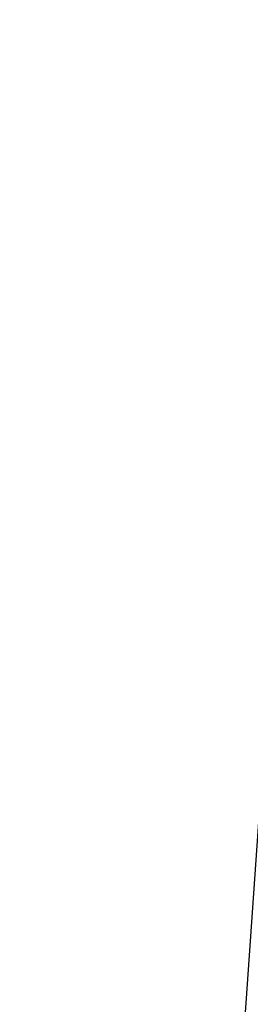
# Model space of a CAD drawing. Header units: millimetres. Extents: x 4904.09 to 4905.21, y 4759.5 to 4761.8.
# Tile 22 of 54: x 4904.7565 to 4904.7677, y 4760.4689 to 4760.517. Entities that reach past the tile are written whole.
import ezdxf

# ---------------------------------------------------------------- set-up
doc = ezdxf.new("R2010")
doc.units = ezdxf.units.MM
doc.layers.add('SANINDUSA', color=3, linetype='Continuous')

msp = doc.modelspace()

# ---------------------------------------------------------------- linework, layer by layer
at = {"layer": 'SANINDUSA'}
msp.add_line((4904.777733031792, 4760.615257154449), (4904.756457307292, 4760.31100011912), dxfattribs=at)

doc.saveas('drawing.dxf')
